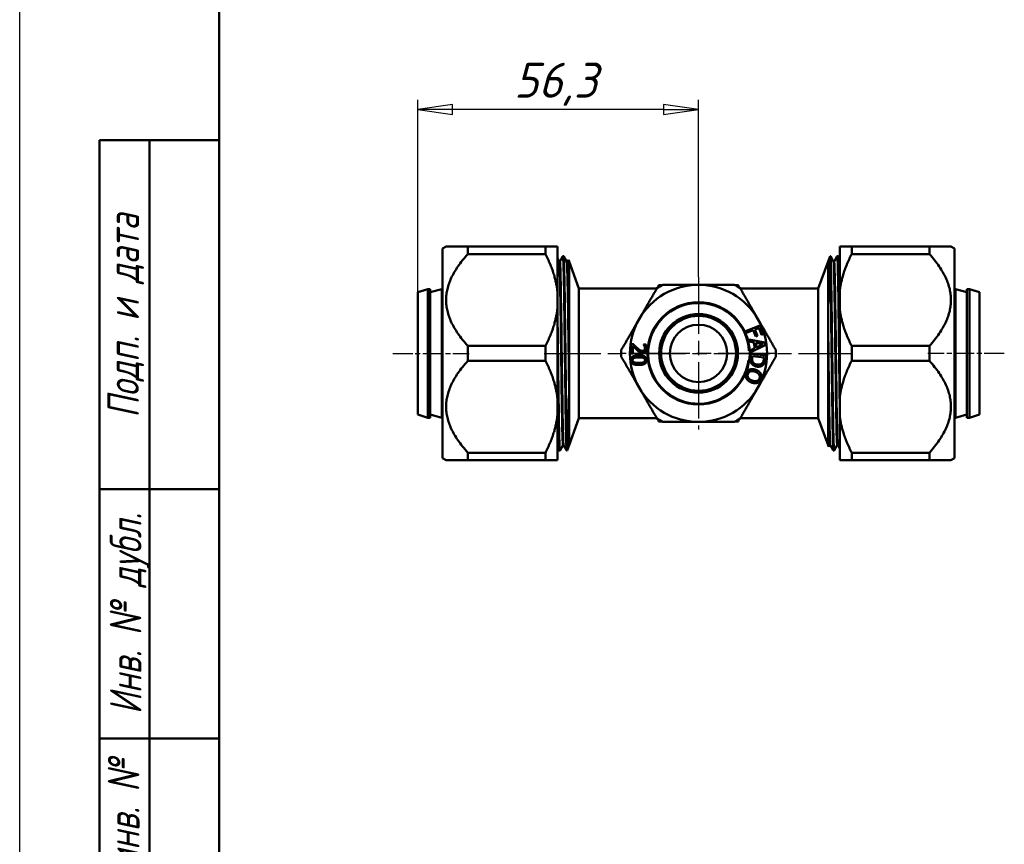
# Model space of a CAD drawing. Header units: millimetres. Extents: x -1022 to 2709, y -139 to 713.
# Tile 3 of 12: x 0 to 197, y 159 to 324. Entities that reach past the tile are written whole.
import ezdxf
from ezdxf.enums import TextEntityAlignment as Align

# ---------------------------------------------------------------- set-up
doc = ezdxf.new("R2010")
doc.units = ezdxf.units.MM
doc.header["$LTSCALE"] = 2
doc.linetypes.add('CHAIN', pattern=[0.7087, 0.4724, -0.0591, 0.1181, -0.0591])
for name, color, linetype, lineweight in [('Видимые тонкие (ГОСТ)', 7, 'Continuous', 35), ('Видимый контур (ГОСТ)', 7, 'Continuous', 50), ('Кромка (ГОСТ)', 7, 'Continuous', 50), ('Маркер центра (ГОСТ)', 7, 'Continuous', 25), ('Обозначение (ГОСТ)', 7, 'Continuous', 25), ('Осевая линия (ГОСТ)', 7, 'Continuous', 25), ('Размер (ГОСТ)', 7, 'Continuous', 25), ('Эскизная геометрия (ГОСТ)', 7, 'Continuous', 50)]:
    doc.layers.add(name, color=color, linetype=linetype, lineweight=lineweight)
doc.styles.get("Standard").update_dxf_attribs({"font": 'GOST Common Italic.ttf'})
doc.styles.add('Альтернативный текст (ГОСТ)', font='txt', dxfattribs={"width": 0.8})
doc.styles.add('Обычный текст (ГОСТ)', font='GOST Common Italic.ttf')
doc.dimstyles.new('Обычный (ГОСТ)', dxfattribs={"dimscale": 2, "dimtxt": 3.5, "dimasz": 3.5, "dimexe": 1, "dimexo": 0, "dimgap": 0.5, "dimtad": 1, "dimrnd": 1e-08, "dimtxsty": 'Обычный текст (ГОСТ)', "dimblk": 'Filled-1', "dimcen": 0.09, "dimdle": 15, "dimclrd": 256, "dimclre": 256, "dimclrt": 256, "dimazin": 2, "dimtfac": 0.714286, "dimtdec": 3, "dimtmove": 0, "dimatfit": 3, "dimfxl": 1, "dimtolj": 1, "dimlwd": 25, "dimlwe": 25, "dimarcsym": 0})

# ---------------------------------------------------------------- blocks, each defined once
blk = doc.blocks.new('ГОСТ - Доп. графы 1')
at = {"layer": 'Эскизная геометрия (ГОСТ)'}
for p, q in [((-12, 0), (-12, 145)), ((-12, 145), (0, 145)), ((-7, 145), (-7, 0)), ((-12, 110), (-7, 110)), ((-7, 110), (0, 110)), ((-12, 85), (-7, 85)), ((-7, 85), (0, 85)), ((-12, 60), (-7, 60)), ((-7, 60), (0, 60)), ((-12, 25), (-7, 25)), ((-7, 25), (0, 25)), ((0, 0), (-12, 0))]:
    blk.add_line(p, q, dxfattribs=at)
at = {"layer": 'Обозначение (ГОСТ)', "char_height": 3.17, "attachment_point": 5, "rotation": 90, "style": 'Альтернативный текст (ГОСТ)'}
for s, insert, width in [('\\fGOST Common|b0|i1;\\H3.1700;Подп. и дата', (-9.373, 127.414), 34.76787), ('\\fGOST Common|b0|i1;\\H3.1700;Инв. № дубл.', (-8.947, 97.547), 24.84382), ('\\fGOST Common|b0|i1;\\H3.1700;Взам. инв. №', (-9.575, 72.532), 24.86686), ('\\fGOST Common|b0|i1;\\H3.1700;Подп. и дата', (-9.499, 42.471), 35.14856), ('\\fGOST Common|b0|i1;\\H3.1700;Инв. № подл.', (-9.5, 12.411), 24.96181)]:
    blk.add_mtext(s, dxfattribs=dict(at, insert=insert, width=width))
at = {"layer": 'Обозначение (ГОСТ)', "lineweight": 30, "width": 0.8, "flags": 17}
for tag, p in [('Подп._и_дата_2', (-3.532, 127.511)), ('Инв._номер_дубликата', (-3.406, 97.466)), ('Взамен_инв._номера', (-3.46, 72.529)), ('Подп._и_дата_1', (-3.422, 42.352)), ('ИНВЕНТАРНЫЙ_НОМЕР', (-3.329, 12.683))]:
    blk.add_attdef(tag, text='', height=3.17, rotation=90, dxfattribs=at).set_placement(p, align=Align.MIDDLE_CENTER)
blk = doc.blocks.new('Рамки ГОСТ_ граница 297x210')
at = {"layer": 'Кромка (ГОСТ)', "lineweight": 25}
blk.add_line((0, 0), (0, 297), dxfattribs=at)
at = {"layer": 'Кромка (ГОСТ)'}
blk.add_line((20, 292), (20, 5), dxfattribs=at)
blk = doc.blocks.new('Filled-1')
at = {"color": 0}
for p, q in [((0, 0), (-1, 0.143)), ((-1, 0.143), (-1, -0.143)), ((-1, 0), (0, 0)), ((-1, -0.143), (0, 0))]:
    blk.add_line(p, q, dxfattribs=at)
at = {"color": 0, "flags": 128}
blk.add_lwpolyline([(-1, -0.143), (0, 0), (-1, 0.143), (-1, -0.143)], dxfattribs=at)
at = {"color": 0}
blk.add_solid([(-1, -0.143), (0, 0), (-1, 0.143), (-1, -0.143)], dxfattribs=at)
blk = doc.blocks.new('*D8')
at = {"layer": 'Defpoints', "color": 0, "linetype": 'Continuous', "transparency": 16777216}
for p in [(79.8, 306.13), (136.1, 272.51), (79.8, 269.51)]:
    blk.add_point(p, dxfattribs=at)
at = {"layer": 'Размер (ГОСТ)', "linetype": 'Continuous', "lineweight": 25, "transparency": 16777216}
for p, q in [((79.8, 269.51), (79.8, 308.13)), ((136.1, 272.51), (136.1, 308.13)), ((129.1, 306.13), (86.8, 306.13))]:
    blk.add_line(p, q, dxfattribs=at)
at = {"layer": 'Размер (ГОСТ)', "linetype": 'Continuous', "lineweight": 25, "transparency": 16777216, "xscale": 7, "yscale": 7, "zscale": 7, "rotation": 180}
blk.add_blockref('Filled-1', (79.8, 306.13), dxfattribs=at)
at = {"layer": 'Размер (ГОСТ)', "linetype": 'Continuous', "lineweight": 25, "transparency": 16777216, "xscale": 7, "yscale": 7, "zscale": 7}
blk.add_blockref('Filled-1', (136.1, 306.13), dxfattribs=at)
at = {"layer": 'Размер (ГОСТ)', "linetype": 'Continuous', "lineweight": 25, "transparency": 16777216, "insert": (99.12, 315.53), "char_height": 7, "attachment_point": 1, "style": 'Обычный текст (ГОСТ)'}
blk.add_mtext('\\A1;56,3', dxfattribs=at)

msp = doc.modelspace()

# ---------------------------------------------------------------- linework, layer by layer
at = {"layer": 'Видимые тонкие (ГОСТ)'}
for points, knots in [([(108.855, 276.677), (108.899, 276.754), (108.942, 275.864), (108.985, 274.111), (109.036, 272.062), (109.087, 268.845), (109.137, 265.074), (109.19, 261.159), (109.243, 256.669), (109.295, 252.523), (109.346, 248.52), (109.397, 244.86), (109.447, 242.243), (109.498, 239.634), (109.549, 238.075), (109.599, 237.862), (109.601, 237.853), (109.604, 237.846), (109.606, 237.842)], [51.81265, 51.81265, 51.81265, 51.81265, 52.356979, 52.356979, 52.356979, 52.9931103, 52.9931103, 52.9931103, 53.6534779, 53.6534779, 53.6534779, 54.2908495, 54.2908495, 54.2908495, 54.9261032, 54.9261032, 54.9261032, 54.9542426, 54.9542426, 54.9542426, 54.9542426]), ([(109.118, 276.678), (109.124, 276.666), (109.131, 276.634), (109.137, 276.579), (109.19, 276.134), (109.243, 274.236), (109.295, 271.276), (109.346, 268.419), (109.397, 264.589), (109.447, 260.521), (109.498, 256.466), (109.549, 252.196), (109.599, 248.523), (109.65, 244.848), (109.7, 241.79), (109.751, 239.931), (109.757, 239.718), (109.763, 239.52), (109.769, 239.337)], [58.1430929, 58.1430929, 58.1430929, 58.1430929, 58.2238599, 58.2238599, 58.2238599, 58.8842275, 58.8842275, 58.8842275, 59.5215991, 59.5215991, 59.5215991, 60.1568528, 60.1568528, 60.1568528, 60.7923079, 60.7923079, 60.7923079, 60.8653303, 60.8653303, 60.8653303, 60.8653303]), ([(163.342, 237.85), (163.32, 237.807), (163.299, 237.997), (163.277, 238.425), (163.227, 239.432), (163.176, 241.749), (163.125, 244.935), (163.075, 248.115), (163.024, 252.144), (162.973, 256.253), (162.922, 260.382), (162.872, 264.571), (162.821, 268.014), (162.77, 271.444), (162.719, 274.116), (162.669, 275.52), (162.643, 276.237), (162.617, 276.621), (162.591, 276.671)], [51.81265, 51.81265, 51.81265, 51.81265, 52.0830813, 52.0830813, 52.0830813, 52.7196509, 52.7196509, 52.7196509, 53.3551982, 53.3551982, 53.3551982, 53.9937717, 53.9937717, 53.9937717, 54.6298559, 54.6298559, 54.6298559, 54.9542426, 54.9542426, 54.9542426, 54.9542426]), ([(164.399, 243.533), (164.38, 244.6), (164.361, 245.79), (164.343, 247.076), (164.292, 250.591), (164.241, 254.808), (164.19, 258.92), (164.14, 263.029), (164.089, 267.01), (164.038, 270.103), (163.988, 273.194), (163.937, 275.382), (163.886, 276.249), (163.867, 276.571), (163.849, 276.71), (163.83, 276.672)], [52.6218388, 52.6218388, 52.6218388, 52.6218388, 52.8551846, 52.8551846, 52.8551846, 53.4926253, 53.4926253, 53.4926253, 54.1294531, 54.1294531, 54.1294531, 54.7657205, 54.7657205, 54.7657205, 55.0015003, 55.0015003, 55.0015003, 55.0015003]), ([(164.399, 262.388), (164.38, 263.845), (164.361, 265.257), (164.343, 266.582), (164.292, 270.203), (164.241, 273.163), (164.19, 274.894), (164.158, 276.005), (164.125, 276.606), (164.093, 276.673)], [47.3910892, 47.3910892, 47.3910892, 47.3910892, 47.624435, 47.624435, 47.624435, 48.2618756, 48.2618756, 48.2618756, 48.6710573, 48.6710573, 48.6710573, 48.6710573]), ([(108.117, 275.711), (108.139, 275.67), (108.161, 275.396), (108.183, 274.888), (108.235, 273.705), (108.286, 271.26), (108.337, 268.032), (108.389, 264.808), (108.44, 260.821), (108.492, 256.852), (108.543, 252.886), (108.594, 248.961), (108.646, 245.844), (108.697, 242.729), (108.748, 240.438), (108.799, 239.419), (108.822, 238.967), (108.845, 238.766), (108.868, 238.81)], [51.8611363, 51.8611363, 51.8611363, 51.8611363, 52.1384901, 52.1384901, 52.1384901, 52.7841697, 52.7841697, 52.7841697, 53.4292123, 53.4292123, 53.4292123, 54.0736724, 54.0736724, 54.0736724, 54.7176043, 54.7176043, 54.7176043, 55.0027289, 55.0027289, 55.0027289, 55.0027289]), ([(108.236, 275.644), (108.274, 275.638), (108.313, 274.915), (108.352, 273.531), (108.403, 271.687), (108.455, 268.68), (108.506, 265.1), (108.557, 261.523), (108.609, 257.394), (108.66, 253.522), (108.712, 249.653), (108.763, 246.063), (108.814, 243.453), (108.866, 240.846), (108.917, 239.232), (108.968, 238.927), (108.974, 238.891), (108.98, 238.873), (108.987, 238.874)], [51.8362788, 51.8362788, 51.8362788, 51.8362788, 52.3208972, 52.3208972, 52.3208972, 52.9666568, 52.9666568, 52.9666568, 53.6118282, 53.6118282, 53.6118282, 54.2564655, 54.2564655, 54.2564655, 54.9006229, 54.9006229, 54.9006229, 54.9778714, 54.9778714, 54.9778714, 54.9778714]), ([(108.355, 275.717), (108.4, 275.799), (108.446, 274.862), (108.492, 273.032), (108.543, 270.97), (108.594, 267.786), (108.646, 264.102), (108.697, 260.421), (108.748, 256.261), (108.799, 252.436), (108.851, 248.613), (108.902, 245.145), (108.953, 242.708), (109.004, 240.291), (109.055, 238.901), (109.106, 238.802)], [51.8114213, 51.8114213, 51.8114213, 51.8114213, 52.3830533, 52.3830533, 52.3830533, 53.0275134, 53.0275134, 53.0275134, 53.6714453, 53.6714453, 53.6714453, 54.3149025, 54.3149025, 54.3149025, 54.9530139, 54.9530139, 54.9530139, 54.9530139]), ([(109.618, 275.713), (109.654, 275.64), (109.689, 274.961), (109.725, 273.718), (109.776, 271.92), (109.827, 268.951), (109.879, 265.391), (109.93, 261.823), (109.982, 257.682), (110.033, 253.78), (110.061, 251.628), (110.09, 249.551), (110.118, 247.678)], [58.1443216, 58.1443216, 58.1443216, 58.1443216, 58.590022, 58.590022, 58.590022, 59.2342932, 59.2342932, 59.2342932, 59.8798865, 59.8798865, 59.8798865, 60.2359267, 60.2359267, 60.2359267, 60.2359267]), ([(109.737, 275.648), (109.738, 275.649), (109.74, 275.648), (109.741, 275.647), (109.792, 275.591), (109.844, 274.218), (109.895, 271.796), (109.946, 269.368), (109.998, 265.901), (110.049, 262.076), (110.082, 259.691), (110.114, 257.176), (110.146, 254.729)], [58.1194641, 58.1194641, 58.1194641, 58.1194641, 58.1335592, 58.1335592, 58.1335592, 58.7786593, 58.7786593, 58.7786593, 59.425319, 59.425319, 59.425319, 59.8283759, 59.8283759, 59.8283759, 59.8283759]), ([(109.856, 275.717), (109.864, 275.732), (109.871, 275.72), (109.879, 275.681), (109.93, 275.408), (109.982, 273.814), (110.033, 271.211), (110.061, 269.776), (110.09, 268.043), (110.118, 266.121)], [58.0946066, 58.0946066, 58.0946066, 58.0946066, 58.1881342, 58.1881342, 58.1881342, 58.8337275, 58.8337275, 58.8337275, 59.1897677, 59.1897677, 59.1897677, 59.1897677]), ([(163.079, 237.847), (163.044, 237.92), (163.009, 238.622), (162.973, 239.912), (162.922, 241.771), (162.872, 244.843), (162.821, 248.537), (162.77, 252.217), (162.719, 256.495), (162.669, 260.553), (162.618, 264.62), (162.567, 268.446), (162.516, 271.298), (162.488, 272.869), (162.461, 274.148), (162.433, 275.058)], [58.1430929, 58.1430929, 58.1430929, 58.1430929, 58.5859478, 58.5859478, 58.5859478, 59.2245213, 59.2245213, 59.2245213, 59.8606055, 59.8606055, 59.8606055, 60.4979588, 60.4979588, 60.4979588, 60.8488563, 60.8488563, 60.8488563, 60.8488563]), ([(163.842, 238.803), (163.839, 238.797), (163.836, 238.795), (163.833, 238.799), (163.781, 238.857), (163.73, 240.238), (163.679, 242.67), (163.627, 245.1), (163.576, 248.567), (163.525, 252.392), (163.473, 256.214), (163.422, 260.374), (163.371, 264.058), (163.317, 267.913), (163.264, 271.222), (163.21, 273.283), (163.17, 274.798), (163.131, 275.632), (163.092, 275.714)], [51.8114213, 51.8114213, 51.8114213, 51.8114213, 51.8509749, 51.8509749, 51.8509749, 52.4958963, 52.4958963, 52.4958963, 53.1402462, 53.1402462, 53.1402462, 53.7840785, 53.7840785, 53.7840785, 54.4577304, 54.4577304, 54.4577304, 54.9530139, 54.9530139, 54.9530139, 54.9530139]), ([(163.961, 238.876), (163.921, 238.883), (163.88, 239.68), (163.84, 241.194), (163.789, 243.119), (163.737, 246.192), (163.686, 249.81), (163.634, 253.425), (163.583, 257.564), (163.531, 261.416), (163.48, 265.265), (163.429, 268.806), (163.377, 271.346), (163.326, 273.884), (163.275, 275.408), (163.223, 275.622), (163.219, 275.64), (163.215, 275.648), (163.211, 275.648)], [51.8362788, 51.8362788, 51.8362788, 51.8362788, 52.3441863, 52.3441863, 52.3441863, 52.9899082, 52.9899082, 52.9899082, 53.6350451, 53.6350451, 53.6350451, 54.2796514, 54.2796514, 54.2796514, 54.9237809, 54.9237809, 54.9237809, 54.9778714, 54.9778714, 54.9778714, 54.9778714]), ([(164.08, 238.81), (164.049, 238.872), (164.018, 239.397), (163.987, 240.366), (163.936, 241.969), (163.884, 244.78), (163.833, 248.248), (163.781, 251.712), (163.73, 255.812), (163.679, 259.745), (163.627, 263.675), (163.576, 267.416), (163.525, 270.237), (163.473, 273.056), (163.422, 274.941), (163.371, 275.524), (163.357, 275.68), (163.343, 275.742), (163.33, 275.713)], [51.8611363, 51.8611363, 51.8611363, 51.8611363, 52.2515865, 52.2515865, 52.2515865, 52.8971339, 52.8971339, 52.8971339, 53.5420553, 53.5420553, 53.5420553, 54.1864051, 54.1864051, 54.1864051, 54.8302375, 54.8302375, 54.8302375, 55.0027289, 55.0027289, 55.0027289, 55.0027289]), ([(107.799, 270.991), (107.838, 268.725), (107.877, 265.902), (107.917, 262.838), (107.967, 258.886), (108.018, 254.555), (108.069, 250.673), (108.12, 246.796), (108.17, 243.388), (108.221, 241.101), (108.27, 238.903), (108.319, 237.751), (108.367, 237.842)], [52.6218388, 52.6218388, 52.6218388, 52.6218388, 53.1158596, 53.1158596, 53.1158596, 53.7530594, 53.7530594, 53.7530594, 54.3896664, 54.3896664, 54.3896664, 55.0015003, 55.0015003, 55.0015003, 55.0015003]), ([(162.579, 238.803), (162.532, 238.898), (162.485, 240.07), (162.439, 242.142), (162.387, 244.416), (162.336, 247.763), (162.285, 251.53), (162.234, 255.3), (162.182, 259.47), (162.131, 263.223), (162.115, 264.39), (162.099, 265.517), (162.083, 266.582)], [58.1443216, 58.1443216, 58.1443216, 58.1443216, 58.7309016, 58.7309016, 58.7309016, 59.3746743, 59.3746743, 59.3746743, 60.0190929, 60.0190929, 60.0190929, 60.2194527, 60.2194527, 60.2194527, 60.2194527]), ([(162.46, 238.873), (162.457, 238.873), (162.454, 238.877), (162.451, 238.885), (162.4, 239.03), (162.348, 240.491), (162.297, 242.982), (162.245, 245.479), (162.194, 248.995), (162.142, 252.841), (162.113, 255.009), (162.084, 257.275), (162.055, 259.492)], [58.1194641, 58.1194641, 58.1194641, 58.1194641, 58.1562139, 58.1562139, 58.1562139, 58.8011812, 58.8011812, 58.8011812, 59.4475137, 59.4475137, 59.4475137, 59.8119019, 59.8119019, 59.8119019, 59.8119019]), ([(107.799, 252.134), (107.838, 249.051), (107.877, 246.177), (107.917, 243.862), (107.967, 240.875), (108.018, 238.832), (108.069, 238.124), (108.081, 237.959), (108.093, 237.867), (108.104, 237.846)], [47.3910892, 47.3910892, 47.3910892, 47.3910892, 47.88511, 47.88511, 47.88511, 48.5223097, 48.5223097, 48.5223097, 48.6710573, 48.6710573, 48.6710573, 48.6710573]), ([(162.341, 238.809), (162.322, 238.772), (162.303, 238.9), (162.285, 239.199), (162.234, 240.022), (162.182, 242.134), (162.131, 245.123), (162.115, 246.052), (162.099, 247.063), (162.083, 248.135)], [58.0946066, 58.0946066, 58.0946066, 58.0946066, 58.3285153, 58.3285153, 58.3285153, 58.9729339, 58.9729339, 58.9729339, 59.1732937, 59.1732937, 59.1732937, 59.1732937])]:
    msp.add_open_spline(points, degree=3, knots=knots, dxfattribs=at)
at = {"layer": 'Видимый контур (ГОСТ)'}
for p, q in [((84.799, 278.261), (85.491, 278.661)), ((85.491, 278.661), (89.822, 278.661)), ((89.822, 277.177), (89.822, 278.661)), ((89.822, 278.661), (105.399, 278.661)), ((105.399, 278.661), (105.399, 277.177)), ((107.799, 269.754), (107.799, 278.661)), ((164.399, 278.661), (164.399, 269.754)), ((166.799, 277.177), (166.799, 278.661)), ((182.376, 278.661), (166.799, 278.661)), ((182.376, 278.661), (186.706, 278.661)), ((182.376, 278.661), (182.376, 277.177)), ((187.399, 278.261), (186.706, 278.661)), ((84.799, 278.261), (84.799, 236.261)), ((89.822, 277.177), (105.399, 277.177)), ((108.355, 275.719), (108.855, 276.679)), ((108.994, 276.761), (108.979, 276.761)), ((109.118, 276.679), (109.618, 275.719)), ((162.055, 275.648), (162.46, 276.761)), ((162.46, 276.75), (162.46, 276.761)), ((162.46, 276.761), (162.467, 276.761)), ((162.591, 276.679), (163.092, 275.719)), ((163.33, 275.719), (163.83, 276.679)), ((163.954, 276.761), (163.969, 276.761)), ((164.093, 276.679), (164.399, 276.092)), ((182.376, 277.177), (166.799, 277.177)), ((187.399, 236.261), (187.399, 278.261)), ((107.799, 276.33), (108.117, 275.719)), ((109.856, 275.719), (110.01, 276.015)), ((110.146, 275.648), (110.013, 276.014)), ((110.146, 275.648), (110.146, 238.873)), ((112.099, 270.283), (110.146, 275.648)), ((110.146, 238.873), (110.146, 275.648)), ((160.099, 270.272), (162.055, 275.648)), ((162.055, 238.873), (162.055, 275.648)), ((162.055, 275.648), (162.055, 238.873)), ((128.099, 270.911), (128.099, 270.536)), ((128.099, 270.911), (128.755, 270.911)), ((143.442, 270.911), (144.099, 270.911)), ((144.099, 270.536), (144.099, 270.911)), ((79.799, 269.511), (81.799, 270.161)), ((79.799, 245.011), (79.799, 269.511)), ((81.799, 244.361), (81.799, 270.161)), ((81.799, 270.161), (82.299, 270.161)), ((82.299, 244.361), (82.299, 270.161)), ((82.299, 269.544), (84.599, 270.161)), ((84.599, 244.361), (84.599, 270.161)), ((84.599, 270.161), (84.799, 270.161)), ((107.799, 266.167), (107.799, 269.754)), ((112.099, 244.238), (112.099, 270.283)), ((127.727, 270.261), (112.099, 270.261)), ((160.094, 270.261), (144.47, 270.261)), ((160.094, 244.261), (160.094, 270.261)), ((160.094, 270.261), (160.094, 244.261)), ((160.094, 270.258), (160.094, 270.261)), ((160.099, 270.261), (160.094, 270.261)), ((160.099, 270.272), (160.099, 244.249)), ((164.399, 269.754), (164.399, 266.167)), ((187.599, 270.161), (187.399, 270.161)), ((187.599, 270.161), (187.599, 244.361)), ((189.899, 269.544), (187.599, 270.161)), ((189.899, 270.161), (189.899, 244.361)), ((190.399, 270.161), (189.899, 270.161)), ((190.399, 270.161), (190.399, 244.361)), ((192.399, 269.511), (190.399, 270.161)), ((192.399, 269.511), (192.399, 245.011)), ((107.799, 248.354), (107.799, 266.167)), ((164.399, 266.167), (164.399, 248.354)), ((145.565, 261.739), (148.41, 262.833)), ((148.41, 262.833), (149.064, 261.131)), ((145.71, 261.361), (145.565, 261.739)), ((147.08, 261.887), (145.71, 261.361)), ((147.567, 260.619), (147.08, 261.887)), ((148.219, 262.325), (147.416, 262.017)), ((147.416, 262.017), (147.904, 260.749)), ((147.904, 260.749), (147.567, 260.619)), ((148.727, 261.002), (148.219, 262.325)), ((149.064, 261.131), (148.727, 261.002)), ((89.822, 255.777), (89.822, 258.744)), ((89.822, 258.744), (105.399, 258.744)), ((105.399, 258.744), (105.399, 255.777)), ((122.597, 259.111), (123.029, 259.111)), ((122.597, 257.232), (122.597, 259.111)), ((122.95, 258.729), (122.95, 257.232)), ((125.092, 259.047), (125.526, 259.047)), ((125.092, 259.025), (125.092, 259.047)), ((146.313, 259.606), (146.256, 260.012)), ((146.256, 260.012), (149.418, 259.423)), ((147.196, 259.452), (146.313, 259.606)), ((149.488, 258.929), (146.614, 257.483)), ((147.359, 258.3), (147.196, 259.452)), ((149.041, 259.127), (147.554, 259.39)), ((147.554, 259.39), (147.686, 258.458)), ((147.686, 258.458), (149.041, 259.127)), ((149.418, 259.423), (149.488, 258.929)), ((166.799, 255.777), (166.799, 258.744)), ((182.376, 258.744), (166.799, 258.744)), ((182.376, 258.744), (182.376, 255.777)), ((122.95, 257.232), (122.597, 257.232)), ((146.185, 257.79), (146.335, 257.79)), ((146.519, 256.46), (146.6, 257.157)), ((146.554, 257.906), (147.359, 258.3)), ((146.614, 257.483), (146.554, 257.906)), ((146.571, 257.79), (146.685, 257.79)), ((146.6, 257.157), (149.628, 256.804)), ((146.901, 256.714), (146.866, 256.408)), ((149.232, 256.443), (146.901, 256.714)), ((149.628, 256.804), (149.547, 256.115)), ((89.822, 255.777), (105.399, 255.777)), ((145.908, 254.855), (146.062, 254.855)), ((146.117, 255.096), (145.964, 255.096)), ((146.014, 255.337), (146.167, 255.337)), ((146.21, 255.578), (146.058, 255.578)), ((146.095, 255.819), (146.247, 255.819)), ((149.197, 256.136), (149.232, 256.443)), ((182.376, 255.777), (166.799, 255.777)), ((145.691, 253.649), (145.531, 253.649)), ((145.62, 253.89), (145.779, 253.89)), ((145.859, 254.131), (145.702, 254.131)), ((145.777, 254.373), (145.933, 254.373)), ((146.001, 254.614), (145.846, 254.614)), ((146.064, 253.649), (145.893, 253.649)), ((107.799, 244.767), (107.799, 248.354)), ((164.399, 248.354), (164.399, 244.767)), ((79.799, 245.011), (81.799, 244.361)), ((82.299, 244.977), (84.599, 244.361)), ((189.899, 244.977), (187.599, 244.361)), ((192.399, 245.011), (190.399, 244.361)), ((81.799, 244.361), (82.299, 244.361)), ((84.599, 244.361), (84.799, 244.361)), ((107.799, 235.861), (107.799, 244.767)), ((112.099, 244.238), (110.146, 238.873)), ((127.727, 244.261), (112.099, 244.261)), ((128.099, 243.985), (128.099, 243.611)), ((128.755, 243.611), (128.099, 243.611)), ((144.099, 243.611), (143.442, 243.611)), ((144.099, 243.611), (144.099, 243.985)), ((160.094, 244.261), (144.47, 244.261)), ((160.094, 244.263), (160.094, 244.261)), ((160.099, 244.261), (160.094, 244.261)), ((160.099, 244.249), (162.055, 238.873)), ((164.399, 244.767), (164.399, 235.861)), ((187.599, 244.361), (187.399, 244.361)), ((190.399, 244.361), (189.899, 244.361)), ((110.146, 238.873), (109.741, 237.761)), ((162.055, 238.873), (162.187, 238.512)), ((89.822, 235.861), (89.822, 237.344)), ((89.822, 237.344), (105.399, 237.344)), ((105.399, 237.344), (105.399, 235.861)), ((108.104, 237.842), (107.799, 238.429)), ((108.244, 237.761), (108.228, 237.761)), ((108.868, 238.802), (108.367, 237.842)), ((109.606, 237.842), (109.106, 238.802)), ((109.741, 237.761), (109.73, 237.761)), ((109.741, 237.763), (109.741, 237.761)), ((162.341, 238.802), (162.189, 238.511)), ((163.079, 237.842), (162.579, 238.802)), ((163.203, 237.761), (163.218, 237.761)), ((163.842, 238.802), (163.342, 237.842)), ((164.399, 238.191), (164.08, 238.802)), ((166.799, 235.861), (166.799, 237.344)), ((182.376, 237.344), (166.799, 237.344)), ((182.376, 237.344), (182.376, 235.861)), ((84.799, 236.261), (85.491, 235.861)), ((89.822, 235.861), (85.491, 235.861)), ((89.822, 235.861), (105.399, 235.861)), ((182.376, 235.861), (166.799, 235.861)), ((186.706, 235.861), (182.376, 235.861)), ((187.399, 236.261), (186.706, 235.861))]:
    msp.add_line(p, q, dxfattribs=at)
for radius in [10.25, 7.901, 7.514, 5.75]:
    msp.add_circle((136.099, 257.261), radius, dxfattribs=at)
for radius, start, end in [(13.75, 90, 150), (15.5, 117.48933, 122.51067), (13.75, 30, 90), (15.5, 57.48933, 62.51067), (10.1, 3.0059, 339.04887), (13.75, 150, 210), (13.75, 330, 30), (10.6, 23.07387, 25.26689), (10.6, 171.55451, 178.04194), (10.6, 12.65867, 14.95557), (15.5, 177.48933, 182.51067), (10.6, 2.86399, 3.81163), (15.5, 357.48933, 2.51067), (10.6, 184.3308, 189.37487), (10.1, 344.80738, 346.22037), (10.1, 346.22037, 347.62486), (10.1, 347.62486, 349.02183), (10.1, 349.02183, 350.41223), (10.1, 350.41223, 351.79695), (10.1, 339.04887, 340.50681), (10.6, 333.57472, 340.08017), (10.1, 340.50681, 341.95172), (10.1, 341.95172, 343.38486), (10.1, 343.38486, 344.80738), (13.75, 210, 270), (13.75, 270, 330), (15.5, 237.48933, 242.51067), (15.5, 297.48933, 302.51067)]:
    msp.add_arc((136.099, 257.261), radius, start, end, dxfattribs=at)
for points, weights in [([(105.399, 278.661), (107.408, 278.661), (107.799, 278.661)], [1.01063162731, 1.023708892, 1]), ([(164.399, 278.661), (164.79, 278.661), (166.799, 278.661)], [1, 1.023708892, 1.01063162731]), ([(89.822, 277.177), (81.614, 267.961), (89.822, 258.744)], [1.03776903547, 1.15900373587, 1.03776903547]), ([(107.799, 269.754), (107.408, 273.269), (105.399, 277.177)], [1, 1.023708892, 1.01063162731]), ([(166.799, 277.177), (164.79, 273.269), (164.399, 269.754)], [1.01063162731, 1.023708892, 1]), ([(182.376, 258.744), (190.583, 267.961), (182.376, 277.177)], [1.03776903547, 1.15900373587, 1.03776903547]), ([(128.944, 271.011), (132.735, 271.011), (136.099, 271.011)], [1.00416676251, 1.03347389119, 1]), ([(136.099, 271.011), (139.462, 271.011), (143.253, 271.011)], [1, 1.03347389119, 1.00416676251]), ([(124.191, 264.136), (125.872, 267.048), (127.768, 270.332)], [1, 1.03347389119, 1.00416676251]), ([(144.429, 270.332), (146.325, 267.048), (148.006, 264.136)], [1.00416676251, 1.03347389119, 1]), ([(105.399, 258.744), (107.408, 262.652), (107.799, 266.167)], [1.01063162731, 1.023708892, 1]), ([(164.399, 266.167), (164.79, 262.652), (166.799, 258.744)], [1, 1.023708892, 1.01063162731]), ([(120.613, 257.94), (122.509, 261.223), (124.191, 264.136)], [1.00416676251, 1.03347389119, 1]), ([(148.006, 264.136), (149.688, 261.223), (151.584, 257.94)], [1, 1.03347389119, 1.00416676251]), ([(146.685, 257.79), (146.699, 257.797), (146.714, 257.804)], [1, 1.00002413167, 1.0000468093]), ([(89.822, 255.777), (81.614, 246.561), (89.822, 237.344)], [1.03776903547, 1.15900373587, 1.03776903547]), ([(107.799, 248.354), (107.408, 251.869), (105.399, 255.777)], [1, 1.023708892, 1.01063162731]), ([(124.191, 250.386), (122.509, 253.298), (120.613, 256.582)], [1, 1.03347389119, 1.00416676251]), ([(151.584, 256.582), (149.688, 253.298), (148.006, 250.386)], [1.00416676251, 1.03347389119, 1]), ([(166.799, 255.777), (164.79, 251.869), (164.399, 248.354)], [1.01063162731, 1.023708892, 1]), ([(182.376, 237.344), (190.583, 246.561), (182.376, 255.777)], [1.03776903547, 1.15900373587, 1.03776903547]), ([(146.1, 253.662), (146.082, 253.656), (146.064, 253.649)], [1.00005206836, 1.00002685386, 1]), ([(127.768, 244.19), (125.872, 247.473), (124.191, 250.386)], [1.00416676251, 1.03347389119, 1]), ([(148.006, 250.386), (146.325, 247.473), (144.429, 244.19)], [1, 1.03347389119, 1.00416676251]), ([(105.399, 237.344), (107.408, 241.252), (107.799, 244.767)], [1.01063162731, 1.023708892, 1]), ([(136.099, 243.511), (132.735, 243.511), (128.944, 243.511)], [1, 1.03347389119, 1.00416676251]), ([(143.253, 243.511), (139.462, 243.511), (136.099, 243.511)], [1.00416676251, 1.03347389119, 1]), ([(164.399, 244.767), (164.79, 241.252), (166.799, 237.344)], [1, 1.023708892, 1.01063162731]), ([(107.799, 235.861), (107.408, 235.861), (105.399, 235.861)], [1, 1.023708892, 1.01063162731]), ([(166.799, 235.861), (164.79, 235.861), (164.399, 235.861)], [1.01063162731, 1.023708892, 1])]:
    msp.add_rational_spline(points, weights, degree=2, dxfattribs=at)
for points, knots in [([(108.855, 276.679), (108.861, 276.69), (108.868, 276.703), (108.893, 276.728), (108.905, 276.737), (108.937, 276.753), (108.957, 276.76), (108.979, 276.761)], [0, 0, 0, 0, 0.023135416, 0.023135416, 0.035180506, 0.035180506, 0.047651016, 0.047651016, 0.047651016, 0.047651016]), ([(108.979, 276.756), (108.991, 276.759), (109.003, 276.688), (109.015, 276.54), (109.066, 275.922), (109.116, 273.967), (109.167, 271.047), (109.218, 268.112), (109.268, 264.217), (109.319, 260.11), (109.37, 256.021), (109.421, 251.744), (109.471, 248.096), (109.522, 244.436), (109.573, 241.427), (109.624, 239.648), (109.659, 238.41), (109.694, 237.763), (109.73, 237.761)], [51.8356785, 51.8356785, 51.8356785, 51.8356785, 51.9866683, 51.9866683, 51.9866683, 52.621805, 52.621805, 52.621805, 53.2604176, 53.2604176, 53.2604176, 53.8963586, 53.8963586, 53.8963586, 54.5342867, 54.5342867, 54.5342867, 54.9778714, 54.9778714, 54.9778714, 54.9778714]), ([(108.994, 276.761), (109.024, 276.759), (109.052, 276.747), (109.075, 276.731), (109.079, 276.728), (109.094, 276.715), (109.101, 276.706), (109.112, 276.691), (109.115, 276.685), (109.118, 276.679)], [0, 0, 0, 0, 0.017492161, 0.017492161, 0.021891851, 0.021891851, 0.03512137, 0.03512137, 0.0476408, 0.0476408, 0.0476408, 0.0476408]), ([(109.741, 237.763), (109.69, 237.833), (109.64, 239.257), (109.589, 241.764), (109.539, 244.272), (109.488, 247.849), (109.437, 251.815), (109.387, 255.781), (109.336, 260.115), (109.285, 263.991), (109.235, 267.867), (109.184, 271.265), (109.134, 273.539), (109.087, 275.626), (109.041, 276.755), (108.994, 276.76)], [-61.2442867, -61.2442867, -61.2442867, -61.2442867, -60.6087419, -60.6087419, -60.6087419, -59.9732621, -59.9732621, -59.9732621, -59.3378463, -59.3378463, -59.3378463, -58.7024939, -58.7024939, -58.7024939, -58.1194641, -58.1194641, -58.1194641, -58.1194641]), ([(162.46, 276.75), (162.46, 276.693), (162.458, 276.417), (162.447, 275.564), (162.44, 275.184), (162.433, 275.058)], [-0.18994231, -0.18994231, -0.18994231, -0.18994231, -0.08028969, -0.08028969, 0, 0, 0, 0]), ([(162.46, 276.75), (162.511, 276.612), (162.561, 275.121), (162.612, 272.56), (162.663, 269.999), (162.713, 266.382), (162.764, 262.398), (162.814, 258.414), (162.865, 254.084), (162.916, 250.231), (162.966, 246.379), (163.017, 243.026), (163.067, 240.809), (163.113, 238.831), (163.158, 237.768), (163.203, 237.762)], [-61.2278128, -61.2278128, -61.2278128, -61.2278128, -60.5923066, -60.5923066, -60.5923066, -59.9568649, -59.9568649, -59.9568649, -59.3214868, -59.3214868, -59.3214868, -58.6861715, -58.6861715, -58.6861715, -58.1194641, -58.1194641, -58.1194641, -58.1194641]), ([(163.218, 237.763), (163.177, 237.768), (163.135, 238.672), (163.093, 240.381), (163.04, 242.535), (162.987, 245.959), (162.935, 249.948), (162.884, 253.785), (162.833, 258.122), (162.783, 262.13), (162.732, 266.124), (162.681, 269.771), (162.631, 272.377), (162.58, 274.984), (162.53, 276.535), (162.479, 276.737), (162.475, 276.753), (162.471, 276.761), (162.467, 276.761)], [51.8356785, 51.8356785, 51.8356785, 51.8356785, 52.3606826, 52.3606826, 52.3606826, 53.0226637, 53.0226637, 53.0226637, 53.6594351, 53.6594351, 53.6594351, 54.2940861, 54.2940861, 54.2940861, 54.928958, 54.928958, 54.928958, 54.9778714, 54.9778714, 54.9778714, 54.9778714]), ([(162.468, 276.761), (162.498, 276.759), (162.525, 276.747), (162.548, 276.731), (162.552, 276.728), (162.567, 276.715), (162.574, 276.706), (162.585, 276.691), (162.588, 276.685), (162.591, 276.679)], [0, 0, 0, 0, 0.017492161, 0.017492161, 0.021891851, 0.021891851, 0.03512137, 0.03512137, 0.0476408, 0.0476408, 0.0476408, 0.0476408]), ([(163.83, 276.679), (163.835, 276.69), (163.843, 276.703), (163.868, 276.728), (163.88, 276.737), (163.912, 276.753), (163.932, 276.76), (163.954, 276.761)], [0, 0, 0, 0, 0.023135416, 0.023135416, 0.035180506, 0.035180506, 0.047651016, 0.047651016, 0.047651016, 0.047651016]), ([(163.954, 276.758), (163.962, 276.76), (163.97, 276.727), (163.978, 276.659), (164.029, 276.237), (164.079, 274.471), (164.13, 271.697), (164.18, 268.923), (164.231, 265.156), (164.282, 261.111), (164.321, 257.99), (164.36, 254.717), (164.399, 251.666)], [-54.9784717, -54.9784717, -54.9784717, -54.9784717, -54.8755549, -54.8755549, -54.8755549, -54.2406571, -54.2406571, -54.2406571, -53.6058157, -53.6058157, -53.6058157, -53.1160669, -53.1160669, -53.1160669, -53.1160669]), ([(163.969, 276.761), (163.999, 276.759), (164.027, 276.747), (164.049, 276.731), (164.054, 276.728), (164.068, 276.715), (164.076, 276.706), (164.086, 276.691), (164.09, 276.685), (164.093, 276.679)], [0, 0, 0, 0, 0.017492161, 0.017492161, 0.021891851, 0.021891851, 0.03512137, 0.03512137, 0.0476408, 0.0476408, 0.0476408, 0.0476408]), ([(164.399, 252.873), (164.37, 255.15), (164.341, 257.519), (164.313, 259.835), (164.262, 263.937), (164.211, 267.848), (164.161, 270.821), (164.11, 273.792), (164.059, 275.811), (164.009, 276.493), (163.995, 276.671), (163.982, 276.758), (163.969, 276.756)], [46.8968611, 46.8968611, 46.8968611, 46.8968611, 47.2563098, 47.2563098, 47.2563098, 47.8928931, 47.8928931, 47.8928931, 48.5288846, 48.5288846, 48.5288846, 48.6946861, 48.6946861, 48.6946861, 48.6946861]), ([(108.117, 275.719), (108.12, 275.712), (108.126, 275.701), (108.15, 275.678), (108.162, 275.669), (108.194, 275.654), (108.215, 275.649), (108.236, 275.649)], [0, 0, 0, 0, 0.02348462, 0.02348462, 0.035781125, 0.035781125, 0.04853792, 0.04853792, 0.04853792, 0.04853792]), ([(108.236, 275.649), (108.266, 275.649), (108.294, 275.66), (108.328, 275.682), (108.337, 275.693), (108.349, 275.709), (108.353, 275.714), (108.355, 275.719)], [0, 0, 0, 0, 0.017875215, 0.017875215, 0.033603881, 0.033603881, 0.048516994, 0.048516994, 0.048516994, 0.048516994]), ([(109.618, 275.719), (109.622, 275.712), (109.627, 275.701), (109.651, 275.678), (109.663, 275.669), (109.695, 275.654), (109.716, 275.649), (109.737, 275.649)], [0, 0, 0, 0, 0.02348462, 0.02348462, 0.035781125, 0.035781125, 0.04853792, 0.04853792, 0.04853792, 0.04853792]), ([(109.737, 275.649), (109.767, 275.649), (109.796, 275.66), (109.83, 275.682), (109.839, 275.693), (109.851, 275.709), (109.854, 275.714), (109.856, 275.719)], [0, 0, 0, 0, 0.017875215, 0.017875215, 0.033603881, 0.033603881, 0.048516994, 0.048516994, 0.048516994, 0.048516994]), ([(110.118, 266.121), (110.111, 267.322), (110.104, 268.45), (110.089, 270.522), (110.082, 271.458), (110.062, 273.735), (110.049, 274.798), (110.028, 275.829), (110.019, 276.031), (110.01, 276.015)], [-6.7588741, -6.7588741, -6.7588741, -6.7588741, -6.3507617, -6.3507617, -5.9413458, -5.9413458, -5.2127619, -5.2127619, -4.7143737, -4.7143737, -4.7143737, -4.7143737]), ([(162.433, 275.058), (162.375, 274.105), (162.317, 272.877), (162.2, 269.991), (162.142, 268.36), (162.083, 266.582)], [-1.1988011, -1.1988011, -1.1988011, -1.1988011, -0.591914, -0.591914, 0, 0, 0, 0]), ([(163.092, 275.719), (163.095, 275.712), (163.1, 275.701), (163.125, 275.678), (163.136, 275.669), (163.168, 275.654), (163.189, 275.649), (163.211, 275.649)], [0, 0, 0, 0, 0.02348462, 0.02348462, 0.035781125, 0.035781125, 0.04853792, 0.04853792, 0.04853792, 0.04853792]), ([(163.211, 275.649), (163.24, 275.649), (163.269, 275.66), (163.303, 275.682), (163.312, 275.693), (163.324, 275.709), (163.327, 275.714), (163.33, 275.719)], [0, 0, 0, 0, 0.017875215, 0.017875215, 0.033603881, 0.033603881, 0.048516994, 0.048516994, 0.048516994, 0.048516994]), ([(162.083, 266.582), (162.074, 266.299), (162.067, 265.501), (162.057, 262.793), (162.055, 261.168), (162.055, 259.492)], [-0.87096335, -0.87096335, -0.87096335, -0.87096335, -0.50653432, -0.50653432, 0, 0, 0, 0]), ([(110.146, 254.729), (110.146, 256.782), (110.143, 258.865), (110.134, 262.722), (110.128, 264.474), (110.118, 266.121)], [-1.1819415, -1.1819415, -1.1819415, -1.1819415, -0.5585571, -0.5585571, 0, 0, 0, 0]), ([(108.244, 237.762), (108.237, 237.761), (108.23, 237.784), (108.223, 237.833), (108.172, 238.188), (108.122, 239.89), (108.071, 242.615), (108.021, 245.34), (107.97, 249.073), (107.919, 253.104), (107.879, 256.317), (107.839, 259.705), (107.799, 262.855)], [-54.9784717, -54.9784717, -54.9784717, -54.9784717, -54.8916641, -54.8916641, -54.8916641, -54.2567324, -54.2567324, -54.2567324, -53.6218577, -53.6218577, -53.6218577, -53.1160669, -53.1160669, -53.1160669, -53.1160669]), ([(107.799, 261.65), (107.849, 257.628), (107.9, 253.312), (107.95, 249.523), (108.001, 245.727), (108.052, 242.479), (108.102, 240.401), (108.144, 238.682), (108.186, 237.77), (108.228, 237.763)], [46.8968611, 46.8968611, 46.8968611, 46.8968611, 47.53189, 47.53189, 47.53189, 48.1682262, 48.1682262, 48.1682262, 48.6946861, 48.6946861, 48.6946861, 48.6946861]), ([(162.055, 259.492), (162.055, 257.434), (162.058, 255.352), (162.067, 251.509), (162.073, 249.767), (162.083, 248.135)], [-1.1819415, -1.1819415, -1.1819415, -1.1819415, -0.5585571, -0.5585571, 0, 0, 0, 0]), ([(110.118, 247.678), (110.128, 247.959), (110.134, 248.749), (110.145, 251.438), (110.146, 253.057), (110.146, 254.729)], [-0.87096335, -0.87096335, -0.87096335, -0.87096335, -0.50653432, -0.50653432, 0, 0, 0, 0]), ([(109.769, 239.337), (109.826, 240.261), (109.884, 241.462), (110.001, 244.302), (110.059, 245.914), (110.118, 247.678)], [-1.1988011, -1.1988011, -1.1988011, -1.1988011, -0.591914, -0.591914, 0, 0, 0, 0]), ([(162.083, 248.135), (162.09, 246.944), (162.097, 245.829), (162.112, 243.786), (162.119, 242.867), (162.139, 240.64), (162.152, 239.613), (162.173, 238.672), (162.181, 238.495), (162.189, 238.511)], [-6.7588741, -6.7588741, -6.7588741, -6.7588741, -6.3507617, -6.3507617, -5.9413458, -5.9413458, -5.2127619, -5.2127619, -4.7454216, -4.7454216, -4.7454216, -4.7454216]), ([(108.987, 238.873), (108.957, 238.873), (108.928, 238.862), (108.894, 238.839), (108.885, 238.828), (108.873, 238.812), (108.87, 238.807), (108.868, 238.802)], [0, 0, 0, 0, 0.017875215, 0.017875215, 0.033603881, 0.033603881, 0.048516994, 0.048516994, 0.048516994, 0.048516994]), ([(109.106, 238.802), (109.102, 238.809), (109.097, 238.82), (109.073, 238.843), (109.061, 238.852), (109.029, 238.867), (109.008, 238.873), (108.987, 238.873)], [0, 0, 0, 0, 0.02348462, 0.02348462, 0.035781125, 0.035781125, 0.04853792, 0.04853792, 0.04853792, 0.04853792]), ([(109.741, 237.763), (109.741, 237.792), (109.743, 238.042), (109.754, 238.848), (109.761, 239.215), (109.769, 239.337)], [-0.18994231, -0.18994231, -0.18994231, -0.18994231, -0.08028969, -0.08028969, 0, 0, 0, 0]), ([(162.46, 238.873), (162.43, 238.873), (162.402, 238.862), (162.368, 238.839), (162.358, 238.828), (162.346, 238.812), (162.343, 238.807), (162.341, 238.802)], [0, 0, 0, 0, 0.017875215, 0.017875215, 0.033603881, 0.033603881, 0.048516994, 0.048516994, 0.048516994, 0.048516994]), ([(162.579, 238.802), (162.575, 238.809), (162.57, 238.82), (162.546, 238.843), (162.534, 238.852), (162.502, 238.867), (162.481, 238.873), (162.46, 238.873)], [0, 0, 0, 0, 0.02348462, 0.02348462, 0.035781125, 0.035781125, 0.04853792, 0.04853792, 0.04853792, 0.04853792]), ([(163.961, 238.873), (163.932, 238.873), (163.903, 238.862), (163.869, 238.839), (163.86, 238.828), (163.848, 238.812), (163.844, 238.807), (163.842, 238.802)], [0, 0, 0, 0, 0.017875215, 0.017875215, 0.033603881, 0.033603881, 0.048516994, 0.048516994, 0.048516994, 0.048516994]), ([(164.08, 238.802), (164.077, 238.809), (164.071, 238.82), (164.047, 238.843), (164.036, 238.852), (164.004, 238.867), (163.983, 238.873), (163.961, 238.873)], [0, 0, 0, 0, 0.02348462, 0.02348462, 0.035781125, 0.035781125, 0.04853792, 0.04853792, 0.04853792, 0.04853792]), ([(108.228, 237.761), (108.198, 237.762), (108.17, 237.774), (108.148, 237.79), (108.144, 237.793), (108.129, 237.806), (108.122, 237.815), (108.111, 237.83), (108.107, 237.836), (108.104, 237.842)], [0, 0, 0, 0, 0.017492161, 0.017492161, 0.021891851, 0.021891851, 0.03512137, 0.03512137, 0.0476408, 0.0476408, 0.0476408, 0.0476408]), ([(108.367, 237.842), (108.362, 237.831), (108.355, 237.818), (108.329, 237.793), (108.317, 237.784), (108.286, 237.768), (108.265, 237.762), (108.244, 237.761)], [0, 0, 0, 0, 0.023135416, 0.023135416, 0.035180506, 0.035180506, 0.047651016, 0.047651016, 0.047651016, 0.047651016]), ([(109.73, 237.761), (109.7, 237.762), (109.672, 237.774), (109.649, 237.79), (109.645, 237.793), (109.63, 237.806), (109.623, 237.815), (109.612, 237.83), (109.609, 237.836), (109.606, 237.842)], [0, 0, 0, 0, 0.017492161, 0.017492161, 0.021891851, 0.021891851, 0.03512137, 0.03512137, 0.0476408, 0.0476408, 0.0476408, 0.0476408]), ([(163.203, 237.761), (163.173, 237.762), (163.145, 237.774), (163.122, 237.79), (163.118, 237.793), (163.104, 237.806), (163.096, 237.815), (163.086, 237.83), (163.082, 237.836), (163.079, 237.842)], [0, 0, 0, 0, 0.017492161, 0.017492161, 0.021891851, 0.021891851, 0.03512137, 0.03512137, 0.0476408, 0.0476408, 0.0476408, 0.0476408]), ([(163.342, 237.842), (163.337, 237.831), (163.329, 237.818), (163.304, 237.793), (163.292, 237.784), (163.26, 237.768), (163.24, 237.762), (163.218, 237.761)], [0, 0, 0, 0, 0.023135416, 0.023135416, 0.035180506, 0.035180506, 0.047651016, 0.047651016, 0.047651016, 0.047651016])]:
    msp.add_open_spline(points, degree=3, knots=knots, dxfattribs=at)
for points in [[(123.74, 257.923), (123.531, 258.116), (123.081, 258.588), (122.95, 258.729)], [(123.029, 259.111), (123.219, 258.909), (123.573, 258.548), (123.763, 258.375)], [(125.26, 258.729), (125.225, 258.815), (125.126, 258.976), (125.092, 259.025)], [(125.356, 258.296), (125.356, 258.405), (125.302, 258.627), (125.26, 258.729)], [(125.526, 259.047), (125.588, 258.921), (125.709, 258.469), (125.709, 258.267)], [(122.533, 255.9), (122.533, 256.404), (123.316, 256.876), (124.118, 256.876)], [(124.262, 257.516), (124.128, 257.59), (123.866, 257.805), (123.74, 257.923)], [(123.763, 258.375), (124.146, 258.027), (124.605, 257.773), (124.85, 257.773)], [(124.118, 256.876), (124.943, 256.876), (125.707, 256.399), (125.707, 255.9)], [(124.872, 257.358), (124.691, 257.358), (124.39, 257.442), (124.262, 257.516)], [(124.85, 257.773), (124.978, 257.773), (125.171, 257.852), (125.232, 257.923)], [(125.709, 258.267), (125.709, 257.839), (125.257, 257.358), (124.872, 257.358)], [(125.232, 257.923), (125.294, 257.995), (125.356, 258.183), (125.356, 258.296)], [(124.121, 254.927), (123.301, 254.927), (122.533, 255.404), (122.533, 255.9)], [(123.2, 256.357), (123.041, 256.298), (122.871, 256.078), (122.871, 255.9)], [(122.871, 255.9), (122.871, 255.732), (123.032, 255.513), (123.192, 255.451)], [(123.192, 255.451), (123.343, 255.392), (123.807, 255.342), (124.121, 255.342)], [(124.118, 256.461), (123.797, 256.461), (123.368, 256.422), (123.2, 256.357)], [(125.047, 256.355), (124.892, 256.417), (124.417, 256.461), (124.118, 256.461)], [(125.707, 255.9), (125.707, 255.399), (124.916, 254.927), (124.121, 254.927)], [(124.121, 255.342), (124.435, 255.342), (124.896, 255.392), (125.052, 255.453)], [(125.368, 255.9), (125.368, 256.071), (125.208, 256.291), (125.047, 256.355)], [(125.052, 255.453), (125.208, 255.515), (125.368, 255.73), (125.368, 255.9)], [(146.637, 255.36), (146.519, 255.607), (146.476, 256.092), (146.519, 256.46)], [(147.833, 254.594), (147.419, 254.642), (146.79, 255.056), (146.637, 255.36)], [(146.866, 256.408), (146.835, 256.14), (146.873, 255.725), (146.969, 255.548)], [(146.969, 255.548), (147.087, 255.32), (147.534, 255.054), (147.887, 255.013)], [(149.18, 255.059), (148.953, 254.789), (148.275, 254.542), (147.833, 254.594)], [(147.887, 255.013), (148.235, 254.972), (148.755, 255.145), (148.922, 255.357)], [(148.922, 255.357), (149.036, 255.508), (149.165, 255.864), (149.197, 256.136)], [(149.547, 256.115), (149.497, 255.688), (149.313, 255.217), (149.18, 255.059)], [(145.696, 252.226), (145.572, 252.481), (145.575, 253.017), (145.689, 253.293)], [(145.689, 253.293), (145.807, 253.578), (146.19, 253.955), (146.448, 254.043)], [(146.012, 253.157), (145.851, 252.766), (146.248, 252.059), (146.802, 251.83)], [(147.51, 253.539), (146.955, 253.769), (146.174, 253.547), (146.012, 253.157)], [(146.448, 254.043), (146.702, 254.127), (147.324, 254.073), (147.671, 253.93)], [(148.266, 252.957), (148.168, 253.128), (147.784, 253.426), (147.51, 253.539)], [(147.671, 253.93), (148.025, 253.783), (148.491, 253.385), (148.618, 253.142)], [(148.299, 252.21), (148.383, 252.413), (148.368, 252.778), (148.266, 252.957)], [(148.618, 253.142), (148.737, 252.9), (148.741, 252.361), (148.624, 252.078)], [(146.641, 251.44), (146.298, 251.581), (145.816, 251.984), (145.696, 252.226)], [(147.867, 251.328), (147.614, 251.245), (146.992, 251.294), (146.641, 251.44)], [(146.802, 251.83), (147.081, 251.715), (147.562, 251.657), (147.749, 251.708)], [(147.749, 251.708), (147.941, 251.759), (148.218, 252.014), (148.299, 252.21)], [(148.624, 252.078), (148.505, 251.791), (148.113, 251.413), (147.867, 251.328)]]:
    msp.add_open_spline(points, degree=2, dxfattribs=at)
at = {"layer": 'Маркер центра (ГОСТ)', "linetype": 'CHAIN', "ltscale": 11.993792}
for p, q in [((136.099, 272.511), (136.099, 242.011)), ((151.349, 257.261), (120.849, 257.261))]:
    msp.add_line(p, q, dxfattribs=at)
at = {"layer": 'Осевая линия (ГОСТ)', "linetype": 'CHAIN', "ltscale": 4.249669}
for p, q in [((74.799, 257.261), (90.099, 257.261)), ((197.399, 257.261), (182.099, 257.261))]:
    msp.add_line(p, q, dxfattribs=at)
at = {"layer": 'Осевая линия (ГОСТ)', "linetype": 'CHAIN', "ltscale": 11.993792}
msp.add_line((105.146, 257.261), (167.055, 257.261), dxfattribs=at)

# ---------------------------------------------------------------- block references
at = {"xscale": 2, "yscale": 2, "zscale": 2}
for name, p in [('Рамки ГОСТ_ граница 297x210', (0, 0)), ('ГОСТ - Доп. графы 1', (40, 10))]:
    msp.add_blockref(name, p, dxfattribs=at)

# ---------------------------------------------------------------- dimensions: what is measured, and where the dimension line sits
at = {"layer": 'Размер (ГОСТ)', "linetype": 'Continuous', "lineweight": 25}
dim = msp.add_linear_dim(base=(79.799, 306.132), p1=(136.099, 272.511), p2=(79.799, 269.511), angle=180, dimstyle='Обычный (ГОСТ)', override={"dimgap": 0.5, "dimdec": 2, "dimtol": 0, "dimlim": 0, "dimtp": 0, "dimtm": 0, "dimtdec": 3, "dimtofl": 0, "dimatfit": 1}, dxfattribs=at)
dim.commit()
dim.dimension.update_dxf_attribs({"geometry": '*D8', "text_midpoint": (107.949, 306.132), "dimtype": 160})

doc.saveas('drawing.dxf')
